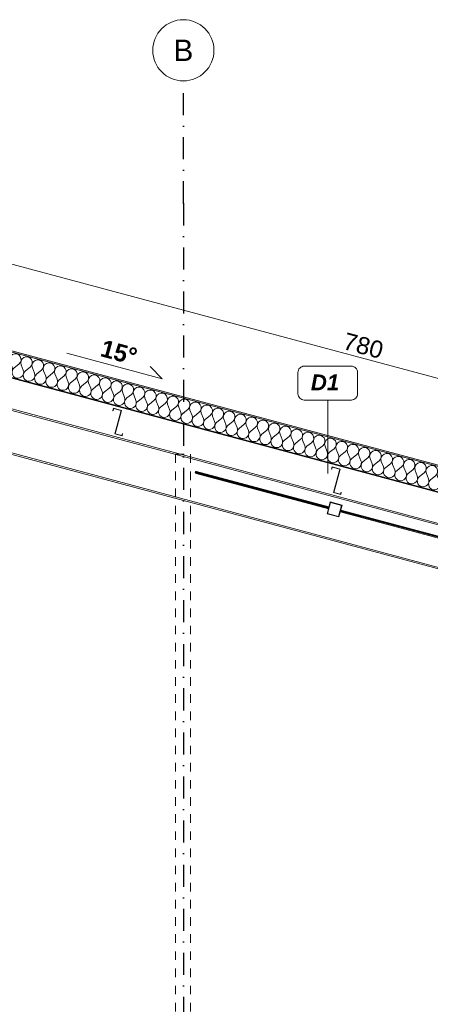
# Model space of a CAD drawing. Header units: millimetres. Extents: x -12989 to 381717, y -50461 to 30884.
# Tile 52 of 63: x 372198 to 375554, y -43503 to -35461. Entities that reach past the tile are written whole.
import ezdxf
from ezdxf.enums import TextEntityAlignment as Align

# ---------------------------------------------------------------- set-up
doc = ezdxf.new("R2010")
doc.units = ezdxf.units.MM
doc.header["$MEASUREMENT"] = 0
for name, pattern in [('Kropki i Kreski', [360, 180, -90, 0, -90]), ('Przerywana Krótka I 01 I WSC', [140, 70, -70]), ('Wipeout_Contour', [1000, 0, -1000])]:
    doc.linetypes.add(name, pattern=pattern)
for name, color, linetype, lineweight in [('0_Nr_pióra__1', 7, 'Continuous', 13), ('0_Nr_pióra__223', 7, 'Continuous', 13), ('0_Nr_pióra__41', 7, 'Continuous', 15), ('A_OZN_ODNOSNIKI_Nr_pióra__6', 7, 'Continuous', 13), ('A_OZN_ODNOSNIKI_Nr_pióra__85', 7, 'Continuous', 13), ('A_OZN_OPIS_Nr_pióra__1', 7, 'Continuous', 13), ('A_WYM_SYTUACJA_Nr_pióra__1', 7, 'Continuous', 13), ('A_WYM_SYTUACJA_Nr_pióra__45', 7, 'Continuous', 15), ('A_WYM_SYTUACJA_Nr_pióra__85', 7, 'Continuous', 13), ('AS_Belki.Import IFC_Nr_pióra__1', 7, 'Continuous', 13), ('AS_Belki.Import IFC_Nr_pióra__90', 7, 'Continuous', 13), ('Nowe_A__DACHY_Nr_pióra__52', 7, 'Continuous', 15), ('Nowe_A__DACHY_Nr_pióra__72', 7, 'Continuous', 13), ('Nowe_Warstwa IFC.Import IFC_Nr_pióra__1', 7, 'Continuous', 13), ('Nowe_Warstwa IFC.Import IFC_Nr_pióra__25', 7, 'Continuous', 25), ('Nowe_Warstwa IFC.Import IFC_Nr_pióra__7', 7, 'Continuous', 13)]:
    doc.layers.add(name, color=color, linetype=linetype, lineweight=lineweight)
for name, color, linetype in [('A_OZN_ODNOSNIKI', 7, 'Continuous'), ('A_WYM_SYTUACJA', 7, 'Continuous'), ('AS_Belki.Import IFC', 7, 'Continuous'), ('Nowe_04-ŚCIANY DZIAŁOWE', 7, 'Continuous'), ('Nowe_A__DACHY', 7, 'Continuous'), ('Nowe_Warstwa IFC.Import IFC', 7, 'Continuous')]:
    doc.layers.add(name, color=color, linetype=linetype)
doc.layers.add('Nowe_A__DACHY_Nr_pióra__162', color=7, linetype='Continuous', lineweight=5, true_color=0x6a6a6a)
doc.layers.add('Nowe_A__DACHY_Nr_pióra__174', color=7, linetype='Continuous', lineweight=5, true_color=0x6a6a6a)
doc.styles.add('STYL_AUTOMATYCZNY_1', font='arial.ttf')
doc.styles.add('STYL_AUTOMATYCZNY_2', font='arial.ttf')
doc.styles.add('STYL_AUTOMATYCZNY_5', font='arial.ttf')
doc.styles.add('STYL_AUTOMATYCZNY_6', font='arial.ttf')
doc.dimstyles.new('STYL_AUTOMATYCZNY__1', dxfattribs={"dimtxt": 139.999998, "dimasz": 57, "dimexe": 0.18, "dimexo": 0.0625, "dimgap": 0, "dimtad": 1, "dimdec": 0, "dimlfac": 0.1, "dimzin": 0, "dimdsep": 46, "dimtxsty": 'STYL_AUTOMATYCZNY_5', "dimblk": 'ARROWHEAD_6', "dimblk1": 'ARROWHEAD_6', "dimblk2": 'ARROWHEAD_6', "dimcen": 0.09, "dimse1": 1, "dimse2": 1, "dimclrd": 7, "dimclre": 7, "dimclrt": 7, "dimadec": 0, "dimazin": 0, "dimtfac": 1, "dimtdec": 4, "dimtmove": 0, "dimatfit": 3, "dimfxl": 0, "dimtolj": 1, "dimtzin": 0, "dimarcsym": 0})

# ---------------------------------------------------------------- blocks, each defined once
blk = doc.blocks.new('ElemPrzekroju_19_1', base_point=(363535.4, -45960.6))
at = {"color": 254, "linetype": 'Wipeout_Contour', "lineweight": 0, "ltscale": 18532288.84054093}
blk.add_wipeout([(364085.4, -40868.8), (364085.4, -45960.6), (365405.4, -45960.6), (365385.4, -45940.6), (365385.4, -44980.6), (365405.4, -44960.6), (365385.4, -44940.6), (365385.4, -43980.6), (365405.4, -43960.6), (365385.4, -43940.6), (365385.4, -42980.6), (365405.4, -42960.6), (365385.4, -42940.6), (365385.4, -42890.6), (365535.4, -42890.6), (365535.4, -42940.6), (365515.4, -42960.6), (365535.4, -42980.6), (365535.4, -43940.6), (365515.4, -43960.6), (365535.4, -43980.6), (365535.4, -44940.6), (365515.4, -44960.6), (365535.4, -44980.6), (365535.4, -45940.6), (365515.4, -45960.6), (368165.8, -45960.6), (368165.8, -43900.6), (369175.8, -43900.6), (369175.8, -45960.6), (377985.4, -45960.6), (377985.4, -40868.8), (377979.8, -40879.2), (376871, -40282.5), (376876.7, -40272), (376874.1, -40270.6), (376865.7, -40301.8), (376827, -40291.4), (376832.2, -40272.1), (371041.4, -38720.5), (371041.4, -38736.8), (371029.4, -38736.8), (371029.4, -38720.5), (365238.6, -40272.1), (365243.8, -40291.4), (365205.1, -40301.8), (365196.8, -40270.6), (365194.1, -40272), (365199.8, -40282.5), (364091, -40879.2)], dxfattribs=at).dxf.layer = 'Nowe_04-ŚCIANY DZIAŁOWE'
blk = doc.blocks.new('*X96', base_point=(363535.4, -45960.6))
at = {"layer": 'Nowe_A__DACHY_Nr_pióra__174', "color": 251, "linetype": 'Continuous', "lineweight": 5, "true_color": 0x6a6a6a}
for p, q in [((371087.2, -37978.7), (371049.7, -38008.1)), ((371105.6, -37983.6), (371123.3, -38027.8)), ((371179.2, -38003.4), (371141.7, -38032.8)), ((371197.6, -38008.3), (371215.3, -38052.5)), ((371271.1, -38028), (371233.7, -38057.4)), ((371289.5, -38032.9), (371307.3, -38077.1)), ((371363.1, -38052.6), (371325.7, -38082.1)), ((371381.5, -38057.6), (371399.3, -38101.8)), ((371455.1, -38077.3), (371417.7, -38106.7)), ((371473.5, -38082.2), (371491.3, -38126.4)), ((371547.1, -38101.9), (371509.7, -38131.4)), ((371565.5, -38106.9), (371583.3, -38151.1)), ((371639.1, -38126.6), (371601.7, -38156)), ((371657.5, -38131.5), (371675.3, -38175.7)), ((371731.1, -38151.2), (371693.7, -38180.6)), ((371749.5, -38156.2), (371767.2, -38200.4)), ((371823.1, -38175.9), (371785.6, -38205.3)), ((371841.5, -38180.8), (371859.2, -38225)), ((371915.1, -38200.5), (371877.6, -38229.9)), ((371933.5, -38205.5), (371951.2, -38249.7)), ((372007.1, -38225.2), (371969.6, -38254.6)), ((372025.5, -38230.1), (372043.2, -38274.3)), ((372099.1, -38249.8), (372061.6, -38279.2)), ((372117.5, -38254.8), (372135.2, -38299)), ((372191.1, -38274.5), (372153.6, -38303.9)), ((372209.5, -38279.4), (372227.2, -38323.6)), ((372283.1, -38299.1), (372245.6, -38328.5)), ((372301.5, -38304.1), (372319.2, -38348.3)), ((372375.1, -38323.8), (372337.6, -38353.2)), ((372393.5, -38328.7), (372411.2, -38372.9)), ((372467.1, -38348.4), (372429.6, -38377.8)), ((372485.5, -38353.4), (372503.2, -38397.6)), ((372559, -38373.1), (372521.6, -38402.5)), ((372577.4, -38378), (372595.2, -38422.2)), ((372651, -38397.7), (372613.6, -38427.1)), ((372669.4, -38402.7), (372687.2, -38446.9)), ((372743, -38422.4), (372705.6, -38451.8)), ((372761.4, -38427.3), (372779.2, -38471.5)), ((372835, -38447), (372797.6, -38476.4)), ((372853.4, -38452), (372871.2, -38496.2)), ((372927, -38471.7), (372889.6, -38501.1)), ((372945.4, -38476.6), (372963.2, -38520.8)), ((373019, -38496.3), (372981.6, -38525.7)), ((373037.4, -38501.3), (373055.1, -38545.5)), ((373111, -38521), (373073.5, -38550.4)), ((373129.4, -38525.9), (373147.1, -38570.1)), ((373203, -38545.6), (373165.5, -38575)), ((373221.4, -38550.6), (373239.1, -38594.8)), ((373295, -38570.3), (373257.5, -38599.7)), ((373313.4, -38575.2), (373331.1, -38619.4)), ((373387, -38594.9), (373349.5, -38624.3)), ((373405.4, -38599.9), (373423.1, -38644.1)), ((373479, -38619.6), (373441.5, -38649)), ((373497.4, -38624.5), (373515.1, -38668.7)), ((373571, -38644.2), (373533.5, -38673.6)), ((373589.4, -38649.2), (373607.1, -38693.4)), ((373663, -38668.9), (373625.5, -38698.3)), ((373681.4, -38673.8), (373699.1, -38718)), ((373755, -38693.5), (373717.5, -38722.9)), ((373773.4, -38698.5), (373791.1, -38742.7)), ((373846.9, -38718.2), (373809.5, -38747.6)), ((373865.3, -38723.1), (373883.1, -38767.3)), ((373938.9, -38742.8), (373901.5, -38772.2)), ((373957.3, -38747.8), (373975.1, -38792)), ((374030.9, -38767.5), (373993.5, -38796.9)), ((374049.3, -38772.4), (374067.1, -38816.6)), ((374122.9, -38792.1), (374085.5, -38821.5)), ((374141.3, -38797.1), (374159.1, -38841.3)), ((374214.9, -38816.8), (374177.5, -38846.2)), ((374233.3, -38821.7), (374251.1, -38865.9)), ((374306.9, -38841.4), (374269.5, -38870.8)), ((374325.3, -38846.4), (374343.1, -38890.6)), ((374398.9, -38866.1), (374361.4, -38895.5)), ((374417.3, -38871), (374435, -38915.2)), ((374490.9, -38890.7), (374453.4, -38920.1)), ((374509.3, -38895.7), (374527, -38939.9)), ((374582.9, -38915.4), (374545.4, -38944.8)), ((374601.3, -38920.3), (374619, -38964.5)), ((374674.9, -38940), (374637.4, -38969.4)), ((374693.3, -38945), (374711, -38989.2)), ((374766.9, -38964.7), (374729.4, -38994.1)), ((374785.3, -38969.6), (374803, -39013.8)), ((374858.9, -38989.3), (374821.4, -39018.7)), ((374877.3, -38994.3), (374895, -39038.4)), ((374950.9, -39014), (374913.4, -39043.4)), ((374969.3, -39018.9), (374987, -39063.1)), ((375042.9, -39038.6), (375005.4, -39068)), ((375061.3, -39043.6), (375079, -39087.7)), ((375134.9, -39063.3), (375097.4, -39092.7)), ((375153.2, -39068.2), (375171, -39112.4)), ((375226.8, -39087.9), (375189.4, -39117.3)), ((375245.2, -39092.9), (375263, -39137)), ((375318.8, -39112.6), (375281.4, -39142)), ((375337.2, -39117.5), (375355, -39161.7)), ((375410.8, -39137.2), (375373.4, -39166.6)), ((375429.2, -39142.2), (375447, -39186.3)), ((375502.8, -39161.9), (375465.4, -39191.3)), ((375521.2, -39166.8), (375539, -39211)), ((375594.8, -39186.5), (375557.4, -39215.9)), ((375613.2, -39191.5), (375631, -39235.6)), ((375686.8, -39211.2), (375649.4, -39240.6)), ((375705.2, -39216.1), (375722.9, -39260.3)), ((375778.8, -39235.8), (375741.3, -39265.2)), ((375797.2, -39240.8), (375814.9, -39284.9)), ((375870.8, -39260.5), (375833.3, -39289.9)), ((375889.2, -39265.4), (375906.9, -39309.6)), ((375962.8, -39285.1), (375925.3, -39314.5)), ((375981.2, -39290.1), (375998.9, -39334.2)), ((376054.8, -39309.8), (376017.3, -39339.2)), ((376073.2, -39314.7), (376090.9, -39358.9)), ((376146.8, -39334.4), (376109.3, -39363.8)), ((376165.2, -39339.3), (376182.9, -39383.5)), ((376238.8, -39359.1), (376201.3, -39388.5)), ((376257.2, -39364), (376274.9, -39408.2)), ((376330.8, -39383.7), (376293.3, -39413.1)), ((376349.2, -39388.6), (376366.9, -39432.8)), ((376422.8, -39408.4), (376385.3, -39437.8)), ((376441.1, -39413.3), (376458.9, -39457.5)), ((376514.7, -39433), (376477.3, -39462.4)), ((376533.1, -39437.9), (376550.9, -39482.1)), ((376606.7, -39457.7), (376569.3, -39487.1)), ((376625.1, -39462.6), (376642.9, -39506.8)), ((376698.7, -39482.3), (376661.3, -39511.7)), ((376717.1, -39487.2), (376734.9, -39531.4)), ((376790.7, -39507), (376753.3, -39536.4)), ((376809.1, -39511.9), (376826.9, -39556.1)), ((376882.7, -39531.6), (376845.3, -39561)), ((376901.1, -39536.5), (376918.9, -39580.7)), ((376974.7, -39556.3), (376937.3, -39585.7)), ((376993.1, -39561.2), (377010.8, -39605.4)), ((377066.7, -39580.9), (377029.2, -39610.3)), ((377085.1, -39585.8), (377102.8, -39630)), ((377158.7, -39605.6), (377121.2, -39635)), ((377177.1, -39610.5), (377194.8, -39654.7)), ((377250.7, -39630.2), (377213.2, -39659.6)), ((377269.1, -39635.1), (377286.8, -39679.3)), ((377342.7, -39654.9), (377305.2, -39684.3)), ((377361.1, -39659.8), (377378.8, -39704)), ((377434.7, -39679.5), (377397.2, -39708.9)), ((377453.1, -39684.4), (377470.8, -39728.6)), ((377526.7, -39704.2), (377489.2, -39733.6)), ((377545.1, -39709.1), (377562.8, -39753.3)), ((377618.7, -39728.8), (377581.2, -39758.2)), ((377637.1, -39733.7), (377654.8, -39777.9)), ((377710.7, -39753.5), (377673.2, -39782.9)), ((377729.1, -39758.4), (377746.8, -39802.6)), ((377802.6, -39778.1), (377765.2, -39807.5)), ((377821, -39783), (377838.8, -39827.2)), ((377894.6, -39802.8), (377857.2, -39832.2)), ((377913, -39807.7), (377930.8, -39851.9)), ((377986.6, -39827.4), (377949.2, -39856.8)), ((378005, -39832.3), (378022.8, -39876.5)), ((378078.6, -39852.1), (378041.2, -39881.5)), ((378097, -39857), (378114.8, -39901.2)), ((378170.6, -39876.7), (378133.2, -39906.1)), ((378189, -39881.6), (378206.8, -39925.8)), ((378262.6, -39901.4), (378225.2, -39930.8)), ((378281, -39906.3), (378298.7, -39950.5)), ((378354.6, -39926), (378317.1, -39955.4)), ((378373, -39930.9), (378390.7, -39975.1)), ((378446.6, -39950.7), (378409.1, -39980.1)), ((378465, -39955.6), (378482.7, -39999.8)), ((378538.6, -39975.3), (378501.1, -40004.7)), ((378557, -39980.2), (378565.4, -40001.2))]:
    blk.add_line(p, q, dxfattribs=at)
for centre, start, end in [((371057.8, -37941.2), 308.1301, 117.99817), ((371149.8, -37965.9), 308.1301, 201.8699), ((371241.7, -37990.5), 308.1301, 201.8699), ((371079.1, -38045.6), 128.1301, 156.59661), ((371079.1, -38045.6), 255, 21.8699), ((371171.1, -38070.2), 128.1301, 255), ((371333.7, -38015.2), 308.1301, 201.8699), ((371425.7, -38039.8), 308.1301, 201.8699), ((371517.7, -38064.5), 308.1301, 201.8699), ((371079.1, -38045.6), 203.40339, 255), ((371171.1, -38070.2), 255, 21.8699), ((371263.1, -38094.9), 128.1301, 255), ((371263.1, -38094.9), 255, 21.8699), ((371355.1, -38119.5), 128.1301, 255), ((371355.1, -38119.5), 255, 21.8699), ((371447.1, -38144.2), 128.1301, 255), ((371609.7, -38089.1), 308.1301, 201.8699), ((371701.7, -38113.8), 308.1301, 201.8699), ((371793.7, -38138.4), 308.1301, 201.8699), ((371885.7, -38163.1), 308.1301, 201.8699), ((371447.1, -38144.2), 255, 21.8699), ((371539.1, -38168.8), 128.1301, 255), ((371539.1, -38168.8), 255, 21.8699), ((371631.1, -38193.5), 128.1301, 255), ((371631.1, -38193.5), 255, 21.8699), ((371723.1, -38218.1), 128.1301, 255), ((371977.7, -38187.7), 308.1301, 201.8699), ((372069.7, -38212.4), 308.1301, 201.8699), ((372161.7, -38237), 308.1301, 201.8699), ((371723.1, -38218.1), 255, 21.8699), ((371815, -38242.8), 128.1301, 255), ((371815, -38242.8), 255, 21.8699), ((371907, -38267.4), 128.1301, 255), ((371907, -38267.4), 255, 21.8699), ((371999, -38292.1), 128.1301, 255), ((371999, -38292.1), 255, 21.8699), ((372091, -38316.7), 128.1301, 255), ((372253.7, -38261.7), 308.1301, 201.8699), ((372345.7, -38286.3), 308.1301, 201.8699), ((372437.7, -38311), 308.1301, 201.8699), ((372091, -38316.7), 255, 21.8699), ((372183, -38341.4), 128.1301, 255), ((372183, -38341.4), 255, 21.8699), ((372275, -38366), 128.1301, 255), ((372275, -38366), 255, 21.8699), ((372367, -38390.7), 128.1301, 255), ((372529.6, -38335.6), 308.1301, 201.8699), ((372621.6, -38360.3), 308.1301, 201.8699), ((372713.6, -38384.9), 308.1301, 201.8699), ((372367, -38390.7), 255, 21.8699), ((372459, -38415.3), 128.1301, 255), ((372459, -38415.3), 255, 21.8699), ((372551, -38440), 128.1301, 255), ((372551, -38440), 255, 21.8699), ((372643, -38464.6), 128.1301, 255), ((372805.6, -38409.6), 308.1301, 201.8699), ((372897.6, -38434.2), 308.1301, 201.8699), ((372989.6, -38458.9), 308.1301, 201.8699), ((373081.6, -38483.5), 308.1301, 201.8699), ((372643, -38464.6), 255, 21.8699), ((372735, -38489.3), 128.1301, 255), ((372735, -38489.3), 255, 21.8699), ((372827, -38513.9), 128.1301, 255), ((372827, -38513.9), 255, 21.8699), ((372919, -38538.5), 128.1301, 255), ((372919, -38538.5), 255, 21.8699), ((373173.6, -38508.2), 308.1301, 201.8699), ((373265.6, -38532.8), 308.1301, 201.8699), ((373357.6, -38557.5), 308.1301, 201.8699), ((373011, -38563.2), 128.1301, 255), ((373011, -38563.2), 255, 21.8699), ((373103, -38587.8), 128.1301, 255), ((373103, -38587.8), 255, 21.8699), ((373194.9, -38612.5), 128.1301, 255), ((373194.9, -38612.5), 255, 21.8699), ((373286.9, -38637.1), 128.1301, 255), ((373449.6, -38582.1), 308.1301, 201.8699), ((373541.6, -38606.8), 308.1301, 201.8699), ((373633.6, -38631.4), 308.1301, 201.8699), ((373286.9, -38637.1), 255, 21.8699), ((373378.9, -38661.8), 128.1301, 255), ((373378.9, -38661.8), 255, 21.8699), ((373470.9, -38686.4), 128.1301, 255), ((373470.9, -38686.4), 255, 21.8699), ((373562.9, -38711.1), 128.1301, 255), ((373725.6, -38656.1), 308.1301, 201.8699), ((373817.5, -38680.7), 308.1301, 201.8699), ((373909.5, -38705.4), 308.1301, 201.8699), ((373562.9, -38711.1), 255, 21.8699), ((373654.9, -38735.7), 128.1301, 255), ((373654.9, -38735.7), 255, 21.8699), ((373746.9, -38760.4), 128.1301, 255), ((373746.9, -38760.4), 255, 21.8699), ((373838.9, -38785), 128.1301, 255), ((374001.5, -38730), 308.1301, 201.8699), ((374093.5, -38754.7), 308.1301, 201.8699), ((374185.5, -38779.3), 308.1301, 201.8699), ((374277.5, -38804), 308.1301, 201.8699), ((373838.9, -38785), 255, 21.8699), ((373930.9, -38809.7), 128.1301, 255), ((373930.9, -38809.7), 255, 21.8699), ((374022.9, -38834.3), 128.1301, 255), ((374022.9, -38834.3), 255, 21.8699), ((374114.9, -38859), 128.1301, 255), ((374114.9, -38859), 255, 21.8699), ((374369.5, -38828.6), 308.1301, 201.8699), ((374461.5, -38853.3), 308.1301, 201.8699), ((374553.5, -38877.9), 308.1301, 201.8699), ((374206.9, -38883.6), 128.1301, 255), ((374206.9, -38883.6), 255, 21.8699), ((374298.9, -38908.3), 128.1301, 255), ((374298.9, -38908.3), 255, 21.8699), ((374390.9, -38932.9), 128.1301, 255), ((374390.9, -38932.9), 255, 21.8699), ((374482.8, -38957.6), 128.1301, 255), ((374645.5, -38902.6), 308.1301, 201.8699), ((374737.5, -38927.2), 308.1301, 201.8699), ((374829.5, -38951.9), 308.1301, 201.8699), ((374482.8, -38957.6), 255, 21.8699), ((374574.8, -38982.2), 128.1301, 255), ((374574.8, -38982.2), 255, 21.8699), ((374666.8, -39006.9), 128.1301, 255), ((374666.8, -39006.9), 255, 21.8699), ((374758.8, -39031.5), 128.1301, 255), ((374921.5, -38976.5), 308.1301, 201.8699), ((375013.5, -39001.2), 308.1301, 201.8699), ((375105.4, -39025.8), 308.1301, 201.8699), ((375197.4, -39050.5), 308.1301, 201.8699), ((374758.8, -39031.5), 255, 21.8699), ((374850.8, -39056.2), 128.1301, 255), ((374850.8, -39056.2), 255, 21.8699), ((374942.8, -39080.8), 128.1301, 255), ((374942.8, -39080.8), 255, 21.8699), ((375034.8, -39105.5), 128.1301, 255), ((375289.4, -39075.1), 308.1301, 201.8699), ((375381.4, -39099.8), 308.1301, 201.8699), ((375473.4, -39124.4), 308.1301, 201.8699), ((375034.8, -39105.5), 255, 21.8699), ((375126.8, -39130.1), 128.1301, 255), ((375126.8, -39130.1), 255, 21.8699), ((375218.8, -39154.8), 128.1301, 255), ((375218.8, -39154.8), 255, 21.8699), ((375310.8, -39179.4), 128.1301, 255), ((375310.8, -39179.4), 255, 21.8699), ((375565.4, -39149.1), 308.1301, 201.8699), ((375657.4, -39173.7), 308.1301, 201.8699), ((375749.4, -39198.4), 308.1301, 201.8699), ((375402.8, -39204.1), 128.1301, 255), ((375402.8, -39204.1), 255, 21.8699), ((375494.8, -39228.7), 128.1301, 255), ((375494.8, -39228.7), 255, 21.8699), ((375586.8, -39253.4), 128.1301, 255), ((375586.8, -39253.4), 255, 21.8699), ((375678.8, -39278), 128.1301, 255), ((375841.4, -39223), 308.1301, 201.8699), ((375933.4, -39247.7), 308.1301, 201.8699), ((376025.4, -39272.3), 308.1301, 201.8699), ((375678.8, -39278), 255, 21.8699), ((375770.7, -39302.7), 128.1301, 255), ((375770.7, -39302.7), 255, 21.8699), ((375862.7, -39327.3), 128.1301, 255), ((375862.7, -39327.3), 255, 21.8699), ((375954.7, -39352), 128.1301, 255), ((376117.4, -39297), 308.1301, 201.8699), ((376209.4, -39321.6), 308.1301, 201.8699), ((376301.4, -39346.3), 308.1301, 201.8699), ((376393.3, -39370.9), 308.1301, 201.8699), ((375954.7, -39352), 255, 21.8699), ((376046.7, -39376.6), 128.1301, 255), ((376046.7, -39376.6), 255, 21.8699), ((376138.7, -39401.3), 128.1301, 255), ((376138.7, -39401.3), 255, 21.8699), ((376230.7, -39425.9), 128.1301, 255), ((376485.3, -39395.6), 308.1301, 201.8699), ((376577.3, -39420.2), 308.1301, 201.8699), ((376669.3, -39444.9), 308.1301, 201.8699), ((376230.7, -39425.9), 255, 21.8699), ((376322.7, -39450.6), 128.1301, 255), ((376322.7, -39450.6), 255, 21.8699), ((376414.7, -39475.2), 128.1301, 255), ((376414.7, -39475.2), 255, 21.8699), ((376506.7, -39499.9), 128.1301, 255), ((376506.7, -39499.9), 255, 21.8699), ((376761.3, -39469.5), 308.1301, 201.8699), ((376853.3, -39494.2), 308.1301, 201.8699), ((376945.3, -39518.8), 308.1301, 201.8699), ((376598.7, -39524.5), 128.1301, 255), ((376598.7, -39524.5), 255, 21.8699), ((376690.7, -39549.2), 128.1301, 255), ((376690.7, -39549.2), 255, 21.8699), ((376782.7, -39573.8), 128.1301, 255), ((376782.7, -39573.8), 255, 21.8699), ((376874.7, -39598.5), 128.1301, 255), ((377037.3, -39543.5), 308.1301, 201.8699), ((377129.3, -39568.1), 308.1301, 201.8699), ((377221.3, -39592.8), 308.1301, 201.8699), ((376874.7, -39598.5), 255, 21.8699), ((376966.7, -39623.1), 128.1301, 255), ((376966.7, -39623.1), 255, 21.8699), ((377058.6, -39647.8), 128.1301, 255), ((377058.6, -39647.8), 255, 21.8699), ((377150.6, -39672.4), 128.1301, 255), ((377313.3, -39617.4), 308.1301, 201.8699), ((377405.3, -39642.1), 308.1301, 201.8699), ((377497.3, -39666.7), 308.1301, 201.8699), ((377589.3, -39691.4), 308.1301, 201.8699), ((377150.6, -39672.4), 255, 21.8699), ((377242.6, -39697.1), 128.1301, 255), ((377242.6, -39697.1), 255, 21.8699), ((377334.6, -39721.7), 128.1301, 255), ((377334.6, -39721.7), 255, 21.8699), ((377426.6, -39746.4), 128.1301, 255), ((377681.2, -39716), 308.1301, 201.8699), ((377773.2, -39740.7), 308.1301, 201.8699), ((377865.2, -39765.3), 308.1301, 201.8699), ((377426.6, -39746.4), 255, 21.8699), ((377518.6, -39771), 128.1301, 255), ((377518.6, -39771), 255, 21.8699), ((377610.6, -39795.7), 128.1301, 255), ((377610.6, -39795.7), 255, 21.8699), ((377702.6, -39820.3), 128.1301, 255), ((377702.6, -39820.3), 255, 21.8699), ((377794.6, -39845), 128.1301, 255), ((377957.2, -39790), 308.1301, 201.8699), ((378049.2, -39814.6), 308.1301, 201.8699), ((378141.2, -39839.2), 308.1301, 201.8699), ((377794.6, -39845), 255, 21.8699), ((377886.6, -39869.6), 128.1301, 255), ((377886.6, -39869.6), 255, 21.8699), ((377978.6, -39894.3), 128.1301, 255), ((377978.6, -39894.3), 255, 21.8699), ((378070.6, -39918.9), 128.1301, 255), ((378233.2, -39863.9), 308.1301, 201.8699), ((378325.2, -39888.5), 308.1301, 201.8699), ((378417.2, -39913.2), 308.1301, 201.8699), ((378070.6, -39918.9), 255, 21.8699), ((378162.6, -39943.6), 128.1301, 255), ((378162.6, -39943.6), 255, 21.8699), ((378254.6, -39968.2), 128.1301, 255), ((378254.6, -39968.2), 255, 21.8699), ((378346.5, -39992.9), 128.1301, 255), ((378509.2, -39937.8), 308.1301, 201.8699), ((378601.2, -39962.5), 138.70128, 201.8699), ((378346.5, -39992.9), 255, 21.8699), ((378438.5, -40017.5), 128.1301, 255), ((378438.5, -40017.5), 255, 21.8699), ((378530.5, -40042.2), 128.1301, 255), ((378530.5, -40042.2), 255, 317.0783)]:
    blk.add_arc(centre, 47.6, start, end, dxfattribs=at)
blk = doc.blocks.new('*X97', base_point=(363535.4, -45960.6))
at = {"layer": 'Nowe_A__DACHY_Nr_pióra__162', "linetype": 'Continuous', "lineweight": 5, "true_color": 0x6a6a6a}
blk.add_hatch(color=251, dxfattribs=at).paths.add_polyline_path([(371035.4, -38088.1), (371035.4, -38095.3), (378565.4, -40113), (378565.4, -40105.7)])
blk = doc.blocks.new('ElemPrzekroju_84_1', base_point=(363535.4, -45960.6))
at = {"layer": 'Nowe_A__DACHY_Nr_pióra__162', "linetype": 'Continuous', "lineweight": 0, "true_color": 0x353535}
blk.add_hatch(color=250, dxfattribs=at).paths.add_polyline_path([(371035.4, -37881), (378565.4, -39898.7), (378565.4, -39888.3), (371035.4, -37870.7)])
at = {"color": 254, "linetype": 'Wipeout_Contour', "lineweight": 0, "ltscale": 1507295.40112912}
blk.add_wipeout([(371035.4, -38088.1), (378565.4, -40105.7), (378565.4, -39898.7), (371035.4, -37881)], dxfattribs=at).dxf.layer = 'Nowe_A__DACHY'
at = {"layer": 'Nowe_A__DACHY', "lineweight": 0}
blk.add_blockref('*X96', (363535.4, -45960.6), dxfattribs=at)
at = {"color": 254, "linetype": 'Wipeout_Contour', "lineweight": 0, "ltscale": 1507339.749444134}
blk.add_wipeout([(371035.4, -38088.1), (371035.4, -38095.3), (378565.4, -40113), (378565.4, -40105.7)], dxfattribs=at).dxf.layer = 'Nowe_A__DACHY'
at = {"layer": 'Nowe_A__DACHY_Nr_pióra__52', "color": 7, "linetype": 'Continuous', "lineweight": 15}
for p, q in [((371035.4, -37870.7), (378565.4, -39888.3)), ((371035.4, -37881), (378565.4, -39898.7)), ((371035.4, -38088.1), (378565.4, -40105.7)), ((378565.4, -39888.3), (378565.4, -39898.7)), ((378565.4, -39898.7), (378565.4, -39999.7))]:
    blk.add_line(p, q, dxfattribs=at)
at = {"layer": 'Nowe_A__DACHY_Nr_pióra__52', "color": 7, "linetype": 'Continuous', "lineweight": 15, "flags": 128}
blk.add_lwpolyline([(378565.4, -39999.7), (378565.4, -40105.7), (378565.4, -40113)], dxfattribs=at)
at = {"layer": 'Nowe_A__DACHY_Nr_pióra__72', "color": 7, "linetype": 'Continuous', "lineweight": 13}
for p, q in [((371035.4, -38095.3), (378385.4, -40064.8)), ((378535.4, -40104.9), (378565.4, -40113))]:
    blk.add_line(p, q, dxfattribs=at)
at = {"layer": 'Nowe_A__DACHY', "lineweight": 0}
blk.add_blockref('*X97', (363535.4, -45960.6), dxfattribs=at)
blk = doc.blocks.new('ElemPrzekroju_103_1', base_point=(363535.4, -45960.6))
at = {"color": 254, "linetype": 'Wipeout_Contour', "lineweight": 0, "ltscale": 1504970.403477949}
blk.add_wipeout([(374724.5, -39440.4), (373642, -39150.3), (373648.5, -39153.4), (374724.2, -39441.6)], dxfattribs=at).dxf.layer = 'AS_Belki.Import IFC'
at = {"color": 254, "linetype": 'Wipeout_Contour', "lineweight": 0, "ltscale": 1504979.28375768}
blk.add_wipeout([(374724.2, -39441.6), (373648.5, -39153.4), (373651, -39159.4), (374722.9, -39446.6)], dxfattribs=at).dxf.layer = 'AS_Belki.Import IFC'
at = {"color": 254, "linetype": 'Wipeout_Contour', "lineweight": 0, "ltscale": 1504978.17512145}
blk.add_wipeout([(374722.9, -39446.6), (373651, -39159.4), (373648, -39164.8), (374721.3, -39452.4)], dxfattribs=at).dxf.layer = 'AS_Belki.Import IFC'
at = {"color": 254, "linetype": 'Wipeout_Contour', "lineweight": 0, "ltscale": 1504967.72804977}
blk.add_wipeout([(374721.3, -39452.4), (373648, -39164.8), (373641.2, -39166.4), (374720.5, -39455.6)], dxfattribs=at).dxf.layer = 'AS_Belki.Import IFC'
at = {"layer": 'AS_Belki.Import IFC', "linetype": 'Continuous', "lineweight": 0, "true_color": 0x000000}
blk.add_hatch(color=18, dxfattribs=at).paths.add_polyline_path([(373642, -39150.3), (373635.3, -39152), (373632.2, -39157.4), (373634.7, -39163.3), (373641.2, -39166.4), (373648, -39164.8), (373651, -39159.4), (373648.5, -39153.4)])
at = {"layer": 'AS_Belki.Import IFC_Nr_pióra__1', "color": 7, "linetype": 'Continuous', "lineweight": 13}
for p, q in [((373635.3, -39152), (373632.2, -39157.4)), ((373632.2, -39157.4), (373634.7, -39163.3)), ((373634.7, -39163.3), (373641.2, -39166.4)), ((373642, -39150.3), (373635.3, -39152)), ((373642, -39150.3), (373648.5, -39153.4)), ((373651, -39159.4), (373648, -39164.8)), ((373648.5, -39153.4), (373651, -39159.4)), ((373648, -39164.8), (373641.2, -39166.4))]:
    blk.add_line(p, q, dxfattribs=at)
at = {"layer": 'AS_Belki.Import IFC_Nr_pióra__90', "color": 7, "linetype": 'Continuous', "lineweight": 13}
for p, q in [((374724.5, -39440.4), (373642, -39150.3)), ((374724.2, -39441.6), (373648.5, -39153.4)), ((374722.9, -39446.6), (373651, -39159.4)), ((374720.5, -39455.6), (373641.2, -39166.4)), ((374721.3, -39452.4), (373648, -39164.8))]:
    blk.add_line(p, q, dxfattribs=at)
blk = doc.blocks.new('ElemPrzekroju_105_1', base_point=(363535.4, -45960.6))
at = {"layer": 'AS_Belki.Import IFC', "linetype": 'Continuous', "lineweight": 0, "true_color": 0x000000}
blk.add_hatch(color=18, dxfattribs=at).paths.add_polyline_path([(374826.3, -39319.5), (374824.4, -39319), (374819.7, -39336.4), (374765.6, -39321.9), (374816.9, -39130.6), (374751.2, -39113), (374746, -39132.3), (374747.9, -39132.8), (374752.6, -39115.5), (374814.4, -39132), (374763.2, -39323.3), (374821.1, -39338.8)])
at = {"layer": 'AS_Belki.Import IFC_Nr_pióra__1', "color": 7, "linetype": 'Continuous', "lineweight": 13}
for p, q in [((374751.2, -39113), (374746, -39132.3)), ((374746, -39132.3), (374747.9, -39132.8)), ((374752.6, -39115.5), (374747.9, -39132.8)), ((374751.2, -39113), (374816.9, -39130.6)), ((374752.6, -39115.5), (374814.4, -39132)), ((374814.4, -39132), (374763.2, -39323.3)), ((374816.9, -39130.6), (374765.6, -39321.9)), ((374763.2, -39323.3), (374821.1, -39338.8)), ((374765.6, -39321.9), (374819.7, -39336.4)), ((374824.4, -39319), (374819.7, -39336.4)), ((374826.3, -39319.5), (374821.1, -39338.8)), ((374824.4, -39319), (374826.3, -39319.5))]:
    blk.add_line(p, q, dxfattribs=at)
blk = doc.blocks.new('ElemPrzekroju_107_1', base_point=(363535.4, -45960.6))
at = {"color": 254, "linetype": 'Wipeout_Contour', "lineweight": 0, "ltscale": 1509567.876695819}
blk.add_wipeout([(374817, -39481.6), (375800.2, -39745.1), (375794.5, -39741.1), (374817.6, -39479.3)], dxfattribs=at).dxf.layer = 'AS_Belki.Import IFC'
at = {"color": 254, "linetype": 'Wipeout_Contour', "lineweight": 0, "ltscale": 1509561.230065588}
blk.add_wipeout([(374817.6, -39479.3), (375794.5, -39741.1), (375793.3, -39734.9), (374819.1, -39473.9)], dxfattribs=at).dxf.layer = 'AS_Belki.Import IFC'
at = {"color": 254, "linetype": 'Wipeout_Contour', "lineweight": 0, "ltscale": 1509564.763983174}
blk.add_wipeout([(374819.1, -39473.9), (375793.3, -39734.9), (375797.4, -39730.2), (374820.6, -39468.4)], dxfattribs=at).dxf.layer = 'AS_Belki.Import IFC'
at = {"color": 254, "linetype": 'Wipeout_Contour', "lineweight": 0, "ltscale": 1509576.40233089}
blk.add_wipeout([(374820.6, -39468.4), (375797.4, -39730.2), (375804.4, -39729.6), (374821.2, -39466.2)], dxfattribs=at).dxf.layer = 'AS_Belki.Import IFC'
at = {"layer": 'AS_Belki.Import IFC', "linetype": 'Continuous', "lineweight": 0, "true_color": 0x000000}
blk.add_hatch(color=18, dxfattribs=at).paths.add_polyline_path([(375800.2, -39745.1), (375807.1, -39744.5), (375811.2, -39739.7), (375810.1, -39733.6), (375804.4, -39729.6), (375797.4, -39730.2), (375793.3, -39734.9), (375794.5, -39741.1)])
at = {"layer": 'AS_Belki.Import IFC_Nr_pióra__1', "color": 7, "linetype": 'Continuous', "lineweight": 13}
for p, q in [((375797.4, -39730.2), (375793.3, -39734.9)), ((375793.3, -39734.9), (375794.5, -39741.1)), ((375794.5, -39741.1), (375800.2, -39745.1)), ((375804.4, -39729.6), (375797.4, -39730.2)), ((375807.1, -39744.5), (375800.2, -39745.1)), ((375804.4, -39729.6), (375810.1, -39733.6)), ((375811.2, -39739.7), (375807.1, -39744.5)), ((375810.1, -39733.6), (375811.2, -39739.7))]:
    blk.add_line(p, q, dxfattribs=at)
at = {"layer": 'AS_Belki.Import IFC_Nr_pióra__90', "color": 7, "linetype": 'Continuous', "lineweight": 13}
for p, q in [((375800.2, -39745.1), (374817, -39481.6)), ((375794.5, -39741.1), (374817.6, -39479.3)), ((375793.3, -39734.9), (374819.1, -39473.9)), ((375797.4, -39730.2), (374820.6, -39468.4)), ((375804.4, -39729.6), (374821.2, -39466.2))]:
    blk.add_line(p, q, dxfattribs=at)
blk = doc.blocks.new('ElemPrzekroju_116_1', base_point=(363535.4, -45960.6))
at = {"layer": 'AS_Belki.Import IFC', "linetype": 'Continuous', "lineweight": 0, "true_color": 0x000000}
blk.add_hatch(color=18, dxfattribs=at).paths.add_polyline_path([(373039.3, -38840.7), (373037.4, -38840.2), (373032.7, -38857.5), (372978.6, -38843), (373029.9, -38651.8), (372964.2, -38634.2), (372959, -38653.5), (372961, -38654), (372965.6, -38636.6), (373027.4, -38653.2), (372976.2, -38844.5), (373034.2, -38860)])
at = {"layer": 'AS_Belki.Import IFC_Nr_pióra__1', "color": 7, "linetype": 'Continuous', "lineweight": 13}
for p, q in [((372964.2, -38634.2), (372959, -38653.5)), ((372959, -38653.5), (372961, -38654)), ((372965.6, -38636.6), (372961, -38654)), ((372964.2, -38634.2), (373029.9, -38651.8)), ((372965.6, -38636.6), (373027.4, -38653.2)), ((373027.4, -38653.2), (372976.2, -38844.5)), ((373029.9, -38651.8), (372978.6, -38843)), ((373037.4, -38840.2), (373032.7, -38857.5)), ((373039.3, -38840.7), (373034.2, -38860)), ((373037.4, -38840.2), (373039.3, -38840.7)), ((372976.2, -38844.5), (373034.2, -38860)), ((372978.6, -38843), (373032.7, -38857.5))]:
    blk.add_line(p, q, dxfattribs=at)
blk = doc.blocks.new('ElemPrzekroju_122_1', base_point=(363535.4, -45960.6))
at = {"color": 254, "linetype": 'Wipeout_Contour', "lineweight": 0, "ltscale": 1504069.301764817}
blk.add_wipeout([(371041.4, -38707.3), (371041.4, -38720.5), (376832.2, -40272.1), (376835.5, -40259.9)], dxfattribs=at).dxf.layer = 'AS_Belki.Import IFC'
at = {"color": 254, "linetype": 'Wipeout_Contour', "lineweight": 0, "ltscale": 1504102.802707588}
blk.add_wipeout([(371041.4, -38347.8), (371041.4, -38360.9), (376922.1, -39936.7), (376925.4, -39924.4)], dxfattribs=at).dxf.layer = 'AS_Belki.Import IFC'
at = {"layer": 'AS_Belki.Import IFC_Nr_pióra__90', "color": 7, "linetype": 'Continuous', "lineweight": 13}
for p, q in [((371041.4, -38347.8), (371041.4, -38360.9)), ((371041.4, -38707.3), (371041.4, -38720.5))]:
    blk.add_line(p, q, dxfattribs=at)
at = {"color": 254, "linetype": 'Wipeout_Contour', "lineweight": 0, "ltscale": 1492189.468903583}
blk.add_wipeout([(371041.4, -38496.3), (371072.4, -38496.3), (371072.4, -38478.1), (371041.4, -38469.8)], dxfattribs=at).dxf.layer = 'AS_Belki.Import IFC'
at = {"color": 254, "linetype": 'Wipeout_Contour', "lineweight": 0, "ltscale": 1507370.232008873}
blk.add_wipeout([(374713.2, -39494.2), (374804, -39518.5), (374828.4, -39427.7), (374737.6, -39403.4)], dxfattribs=at).dxf.layer = 'AS_Belki.Import IFC'
at = {"layer": 'AS_Belki.Import IFC_Nr_pióra__90', "color": 7, "linetype": 'Continuous', "lineweight": 13}
for p, q in [((371041.4, -38707.3), (376835.5, -40259.9)), ((371041.4, -38720.5), (376832.2, -40272.1))]:
    blk.add_line(p, q, dxfattribs=at)
at = {"color": 254, "linetype": 'Wipeout_Contour', "lineweight": 0, "ltscale": 1492170.796214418}
blk.add_wipeout([(371041.4, -38422.3), (371041.4, -38453.5), (371072.4, -38461.8), (371072.4, -38422.3)], dxfattribs=at).dxf.layer = 'AS_Belki.Import IFC'
at = {"layer": 'AS_Belki.Import IFC_Nr_pióra__90', "color": 7, "linetype": 'Continuous', "lineweight": 13}
for p, q in [((371041.4, -38347.8), (376925.4, -39924.4)), ((371041.4, -38360.9), (376922.1, -39936.7))]:
    blk.add_line(p, q, dxfattribs=at)
blk = doc.blocks.new('ElemPrzekroju_124_1', base_point=(363535.4, -45960.6))
at = {"layer": 'AS_Belki.Import IFC', "linetype": 'Continuous', "lineweight": 0, "true_color": 0x000000}
h = blk.add_hatch(color=18, dxfattribs=at)
h.paths.add_polyline_path([(374709.6, -39496.3), (374806.1, -39522.2), (374832, -39425.6), (374735.4, -39399.7)])
h.paths.add_polyline_path([(374828.4, -39427.7), (374804, -39518.5), (374713.2, -39494.2), (374737.6, -39403.4)], flags=0)
at = {"layer": 'AS_Belki.Import IFC_Nr_pióra__1', "color": 7, "linetype": 'Continuous', "lineweight": 13}
for p, q in [((374735.4, -39399.7), (374709.6, -39496.3)), ((374737.6, -39403.4), (374713.2, -39494.2)), ((374735.4, -39399.7), (374832, -39425.6)), ((374737.6, -39403.4), (374828.4, -39427.7)), ((374828.4, -39427.7), (374804, -39518.5)), ((374832, -39425.6), (374806.1, -39522.2)), ((374709.6, -39496.3), (374806.1, -39522.2)), ((374713.2, -39494.2), (374804, -39518.5))]:
    blk.add_line(p, q, dxfattribs=at)
blk = doc.blocks.new('Standardowy znacznik osi[6]_1', base_point=(373535.4, -35960.6))
at = {"layer": 'Nowe_Warstwa IFC.Import IFC_Nr_pióra__25', "color": 7, "linetype": 'Kropki i Kreski', "lineweight": 25}
for q in [(373535.4, -35960.6), (373535.4, -48960.6)]:
    blk.add_line((373535.4, -36960.6), q, dxfattribs=at)
blk.add_point((373535.4, -36960.6), dxfattribs=at)
blk.add_point((373535.4, -36960.6), dxfattribs=at)
at = {"layer": 'Nowe_Warstwa IFC.Import IFC_Nr_pióra__7', "color": 7, "linetype": 'Continuous', "lineweight": 13}
blk.add_circle((373535.4, -35710.6), 250, dxfattribs=at)
at = {"layer": 'Nowe_Warstwa IFC.Import IFC_Nr_pióra__1', "color": 7, "lineweight": 13, "style": 'STYL_AUTOMATYCZNY_1'}
for tag, p in [('AC_MarkerText_1_0', (373535.4, -35623.1)), ('AC_MarkerText_1_1', (373535.4, -50123.1))]:
    blk.add_attdef(tag, text='', height=175, rotation=360, dxfattribs=at).set_placement(p, align=Align.TOP_CENTER)
blk = doc.blocks.new('Linia_4_1', base_point=(372583.5, -38184))
at = {"layer": '0_Nr_pióra__1', "color": 7, "linetype": 'Continuous', "lineweight": 13}
blk.add_line((372583.5, -38184), (373362.1, -38392.6), dxfattribs=at)
at = {"layer": '0_Nr_pióra__41', "color": 7, "linetype": 'Continuous', "lineweight": 15}
blk.add_line((373362.1, -38392.6), (373263.1, -38293.6), dxfattribs=at)
blk = doc.blocks.new('*D189', base_point=(363535.4, -45960.6))
at = {"layer": 'A_WYM_SYTUACJA_Nr_pióra__45', "color": 7, "linetype": 'Continuous', "lineweight": 15}
for p, q in [((371249.3, -37188.4), (371175.8, -37230.9)), ((378705.8, -39248.5), (378779.3, -39206.1))]:
    blk.add_line(p, q, dxfattribs=at)
at = {"layer": 'A_WYM_SYTUACJA_Nr_pióra__85', "color": 7, "linetype": 'Continuous', "lineweight": 13}
for p, q in [((371169.1, -37198), (371212.5, -37209.7)), ((371198, -37264), (371227.1, -37155.3)), ((371212.5, -37209.7), (378742.5, -39227.3)), ((378728, -39281.6), (378757.1, -39173)), ((378742.5, -39227.3), (378786, -39239))]:
    blk.add_line(p, q, dxfattribs=at)
at = {"layer": 'A_WYM_SYTUACJA_Nr_pióra__1', "color": 7, "lineweight": 13, "insert": (374830.1, -38150), "char_height": 140, "attachment_point": 7, "rotation": 345, "style": 'STYL_AUTOMATYCZNY_5'}
blk.add_mtext('\\A1;{\\pql;\\fArial|b0|i0|c238|p0;\\W1.000000;780}', dxfattribs=at)
blk = doc.blocks.new('ARROWHEAD_6')
at = {"color": 0, "linetype": 'Continuous', "lineweight": 0}
for p, q in [((0, 0), (-1, 0)), ((-0.5, -0.5), (0.5, 0.5))]:
    blk.add_line(p, q, dxfattribs=at)
blk = doc.blocks.new('Etykieta_10_1', base_point=(374715.6, -38867.1))
at = {"color": 254, "linetype": 'Wipeout_Contour', "lineweight": 0, "ltscale": 9040344.877276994}
blk.add_wipeout([(374522.9, -38567.1), (374908.3, -38567.1), (374908.3, -38567.1), (374933.9, -38560.3), (374952.6, -38541.6), (374959.4, -38516.1), (374959.4, -38516.1), (374959.4, -38341.9), (374959.4, -38341.9), (374952.6, -38316.4), (374933.9, -38297.7), (374908.3, -38290.8), (374908.3, -38290.8), (374522.9, -38290.8), (374522.9, -38290.8), (374497.4, -38297.7), (374478.7, -38316.4), (374471.8, -38341.9), (374471.8, -38341.9), (374471.8, -38516.1), (374471.8, -38516.1), (374478.7, -38541.6), (374497.4, -38560.3)], dxfattribs=at).dxf.layer = 'A_OZN_ODNOSNIKI'
at = {"layer": 'A_OZN_ODNOSNIKI_Nr_pióra__85', "color": 7, "linetype": 'Continuous', "lineweight": 13}
for p, q in [((374715.6, -38567.6), (374715.6, -38567.1)), ((374715.6, -39166.6), (374715.6, -38567.6))]:
    blk.add_line(p, q, dxfattribs=at)
at = {"layer": 'A_OZN_ODNOSNIKI_Nr_pióra__85', "color": 7, "linetype": 'Continuous', "lineweight": 13, "flags": 128}
blk.add_lwpolyline([(374522.9, -38567.1, -0.414214), (374471.8, -38516.1), (374471.8, -38341.9, -0.414214), (374522.9, -38290.8), (374908.3, -38290.8, -0.414214), (374959.4, -38341.9), (374959.4, -38516.1, -0.414214), (374908.3, -38567.1)], format="xyb", close=True, dxfattribs=at)
at = {"layer": 'A_OZN_ODNOSNIKI_Nr_pióra__6', "color": 7, "lineweight": 13, "insert": (374576.9, -38358.2), "char_height": 130, "attachment_point": 1, "style": 'STYL_AUTOMATYCZNY_6'}
blk.add_mtext('\\A1;{\\pql;\\pt0,6000;\\fArial|b1|i1|c238|p0;\\W1.000000;D1\\fArial|b1|i1|c238|p0;\\W1.000000;\\A1{\\H.66x;\\S^  ;}\\fArial|b1|i1|c238|p0;\\W1.000000;\\fArial|b1|i1|c238|p0;\\W1.000000;\\A1{\\H.66x;\\S^  ;}\\fArial|b1|i1|c238|p0;\\W1.000000; \\fArial|b1|i1|c238|p0;\\W1.000000;\\fArial|b1|i1|c238|p0;\\W1.000000;\\fArial|b1|i1|c238|p0;\\W1.000000;\\fArial|b1|i1|c238|p0;\\W1.000000;\\fArial|b1|i1|c238|p0;\\W1.000000;\\fArial|b1|i1|c238|p0;\\W1.000000;\\fArial|b1|i1|c238|p0;\\W1.000000;\\fArial|b1|i1|c238|p0;\\W1.000000;\\fArial|b1|i1|c238|p0;\\W1.000000;\\fArial|b1|i1|c238|p0;\\W1.000000;\\fArial|b1|i1|c238|p0;\\W1.000000;\\fArial|b1|i1|c238|p0;\\W1.000000;\\fArial|b1|i1|c238|p0;\\W1.000000;\\fArial|b1|i1|c238|p0;\\W1.000000;\\fArial|b1|i1|c238|p0;\\W1.000000;\\fArial|b1|i1|c238|p0;\\W1.000000;\\fArial|b1|i1|c238|p0;\\W1.000000;\\fArial|b1|i1|c238|p0;\\W1.000000;\\fArial|b1|i1|c238|p0;\\W1.000000;\\fArial|b1|i1|c238|p0;\\W1.000000;\\fArial|b1|i1|c238|p0;\\W1.000000;\\fArial|b1|i1|c238|p0;\\W1.000000;\\fArial|b1|i1|c238|p0;\\W1.000000;\\fArial|b1|i1|c238|p0;\\W1.000000;\\fArial|b1|i1|c238|p0;\\W1.000000;\\fArial|b1|i1|c238|p0;\\W1.000000;\\fArial|b1|i1|c238|p0;\\W1.000000;\\fArial|b1|i1|c238|p0;\\W1.000000;\\fArial|b1|i1|c238|p0;\\W1.000000;\\fArial|b1|i1|c238|p0;\\W1.000000;\\fArial|b1|i1|c238|p0;\\W1.000000;\\fArial|b1|i1|c238|p0;\\W1.000000;\\fArial|b1|i1|c238|p0;\\W1.000000;\\fArial|b1|i1|c238|p0;\\W1.000000;\\fArial|b1|i1|c238|p0;\\W1.000000;\\fArial|b1|i1|c238|p0;\\W1.000000;\\fArial|b1|i1|c238|p0;\\W1.000000;\\fArial|b1|i1|c238|p0;\\W1.000000;\\fArial|b1|i1|c238|p0;\\W1.000000;\\fArial|b1|i1|c238|p0;\\W1.000000;\\fArial|b1|i1|c238|p0;\\W1.000000;\\fArial|b1|i1|c238|p0;\\W1.000000;\\fArial|b1|i1|c238|p0;\\W1.000000;}', dxfattribs=at)

msp = doc.modelspace()

# ---------------------------------------------------------------- block references
at = {"layer": 'Nowe_04-ŚCIANY DZIAŁOWE', "lineweight": 0}
msp.add_blockref('ElemPrzekroju_19_1', (363535.4, -45960.6), dxfattribs=at)

# ---------------------------------------------------------------- next in the draw order: block references
at = {"layer": 'Nowe_A__DACHY', "lineweight": 0}
msp.add_blockref('ElemPrzekroju_84_1', (363535.4, -45960.6), dxfattribs=at)

# ---------------------------------------------------------------- next in the draw order: block references
at = {"layer": 'AS_Belki.Import IFC', "lineweight": 0}
for name in ['ElemPrzekroju_116_1', 'ElemPrzekroju_103_1', 'ElemPrzekroju_107_1']:
    msp.add_blockref(name, (363535.4, -45960.6), dxfattribs=at)

# ---------------------------------------------------------------- next in the draw order: texts
at = {"layer": 'A_OZN_OPIS_Nr_pióra__1', "color": 7, "linetype": 'Continuous', "lineweight": 13, "insert": (372990.7, -38247), "char_height": 140, "attachment_point": 8, "rotation": 344.74258, "style": 'STYL_AUTOMATYCZNY_2'}
msp.add_mtext('\\A1;{\\pqc;\\fArial|b1|i0|c238|p0;\\W1.000000;1\\fArial|b1|i0|c238|p0;\\W1.000000;5\\fArial|b1|i0|c238|p0;\\W1.000000;°}', dxfattribs=at)

# ---------------------------------------------------------------- next in the draw order: block references
at = {"layer": 'AS_Belki.Import IFC', "lineweight": 0}
msp.add_blockref('ElemPrzekroju_105_1', (363535.4, -45960.6), dxfattribs=at)

# ---------------------------------------------------------------- next in the draw order: block references
msp.add_blockref('ElemPrzekroju_122_1', (363535.4, -45960.6), dxfattribs=at)

# ---------------------------------------------------------------- next in the draw order: linework, layer by layer
at = {"layer": '0_Nr_pióra__223', "color": 7, "linetype": 'Przerywana Krótka I 01 I WSC', "lineweight": 13}
msp.add_lwpolyline([(373472.4, -39010.6), (373592.4, -39010.6), (373592.4, -45660.6), (373472.4, -45660.6)], close=True, dxfattribs=at)

# ---------------------------------------------------------------- next in the draw order: block references
at = {"color": 7, "linetype": 'Continuous', "lineweight": 13}
msp.add_blockref('Linia_4_1', (372583.5, -38184), dxfattribs=at)
at = {"layer": 'AS_Belki.Import IFC', "lineweight": 0}
msp.add_blockref('ElemPrzekroju_124_1', (363535.4, -45960.6), dxfattribs=at)
at = {"layer": 'Nowe_Warstwa IFC.Import IFC', "color": 7, "linetype": 'Continuous', "lineweight": 13}
ref = msp.add_blockref('Standardowy znacznik osi[6]_1', (373535.4, -35960.6), dxfattribs=at)
ref.add_attrib('AC_MarkerText_1', 'B', dxfattribs={"layer": 'Nowe_Warstwa IFC.Import IFC_Nr_pióra__1', "color": 7, "lineweight": 13, "height": 175, "rotation": 360, "style": 'STYL_AUTOMATYCZNY_1'}).set_placement((373535.4, -35623.1), align=Align.TOP_CENTER)

# ---------------------------------------------------------------- next in the draw order: dimensions: what is measured, and where the dimension line sits
at = {"layer": 'A_WYM_SYTUACJA', "color": 7, "linetype": 'Continuous', "lineweight": 13}
dim = msp.add_linear_dim(base=(378742.5, -39227.3), p1=(371035.4, -37870.7), p2=(378565.4, -39888.3), angle=345, dimstyle='STYL_AUTOMATYCZNY__1', dxfattribs=at)
dim.commit()
dim.dimension.update_dxf_attribs({"geometry": '*D189', "text_midpoint": (375002.5, -38123.7), "dimtype": 160, "text_rotation": 345})

# ---------------------------------------------------------------- next in the draw order: block references
at = {"layer": 'A_OZN_ODNOSNIKI', "color": 7, "linetype": 'Continuous', "lineweight": 13}
msp.add_blockref('Etykieta_10_1', (374715.6, -38867.1), dxfattribs=at)

doc.saveas('drawing.dxf')
